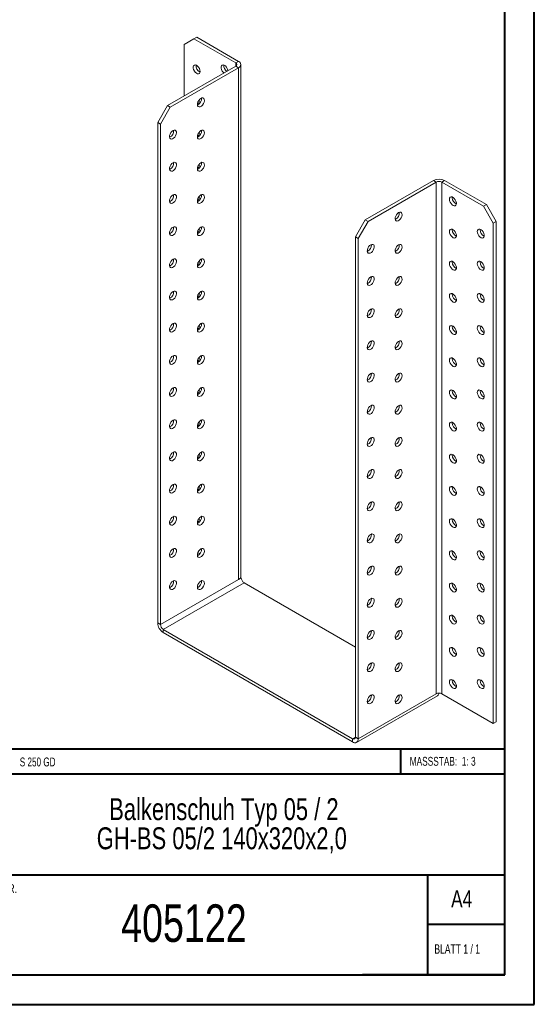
# Model space of a CAD drawing. Header units: millimetres. Extents: x 0 to 210, y 0 to 297.
# Tile 2 of 3: x 123 to 210, y 0 to 167. Entities that reach past the tile are written whole.
import ezdxf

# ---------------------------------------------------------------- set-up
doc = ezdxf.new("R2010")
doc.units = ezdxf.units.MM
doc.styles.add('SLDTEXTSTYLE0', font='TXT', dxfattribs={"width": 0.75})
doc.styles.add('SLDTEXTSTYLE1', font='TXT', dxfattribs={"width": 0.681818})
doc.styles.add('SLDTEXTSTYLE2', font='TXT', dxfattribs={"width": 0.7})
doc.styles.add('SLDTEXTSTYLE3', font='TXT', dxfattribs={"width": 0.6875})

# ---------------------------------------------------------------- blocks, each defined once
blk = doc.blocks.new('SW_NOTE_1')
at = {"color": 0, "linetype": 'Continuous', "lineweight": 0, "char_height": 3.7042, "attachment_point": 2, "style": 'SLDTEXTSTYLE0'}
for s, insert in [('Balkenschuh Typ 05 / 2', (26.74, 4.77)), ('GH-BS 05/2 140x320x2,0', (26.38, -0.16))]:
    blk.add_mtext(s, dxfattribs=dict(at, insert=insert))

msp = doc.modelspace()

# ---------------------------------------------------------------- linework, layer by layer
at = {"color": 7, "linetype": 'Continuous', "lineweight": 40}
for p, q in [((210.08, 0.21), (210.08, 297.21)), ((205.08, 5.21), (205.08, 292.21)), ((205.08, 43.37), (10.11, 43.37)), ((187.47, 39.12), (187.47, 43.37)), ((205.08, 39.12), (108.91, 39.12)), ((108.91, 22.12), (205.08, 22.12)), ((192.08, 5.21), (192.08, 22.21)), ((205.08, 13.71), (192.08, 13.71)), ((10.08, 5.21), (205.08, 5.21)), ((205.08, 5.21), (180.99, 5.21)), ((0.08, 0.21), (210.08, 0.21))]:
    msp.add_line(p, q, dxfattribs=at)
at = {"color": 7, "linetype": 'Continuous', "lineweight": 15}
for p, q in [((152.46, 163.53), (150.81, 162.58)), ((152.94, 163.8), (152.46, 163.53)), ((159.54, 159.45), (152.46, 163.53)), ((160.01, 159.72), (152.94, 163.8)), ((150.81, 162.58), (150.81, 153.87)), ((147.99, 152.24), (159.54, 158.9)), ((148.46, 151.96), (160.01, 158.63)), ((159.54, 159.45), (160.01, 159.72)), ((159.54, 159.45), (159.54, 158.9)), ((159.54, 158.9), (160.01, 158.63)), ((160.01, 72.08), (160.01, 158.63)), ((160.4, 72.62), (160.4, 159.18)), ((146.34, 149.38), (147.99, 152.24)), ((148.46, 151.96), (146.81, 149.11)), ((147.99, 152.24), (148.46, 151.96)), ((146.81, 149.11), (146.34, 149.38)), ((146.34, 64.73), (146.34, 149.38)), ((146.81, 64.46), (146.81, 149.11)), ((181.46, 132.91), (193, 139.58)), ((181.93, 132.64), (193.48, 139.31)), ((193.48, 139.31), (193, 139.58)), ((193.48, 139.31), (193.48, 52.76)), ((194.42, 139.31), (194.89, 139.58)), ((194.42, 52.76), (194.42, 139.31)), ((201.49, 135.23), (194.42, 139.31)), ((201.96, 135.5), (194.89, 139.58)), ((196.19, 136.66), (196.2, 136.78)), ((201.49, 135.23), (201.96, 135.5)), ((203.14, 132.37), (201.49, 135.23)), ((201.96, 135.5), (203.61, 132.64)), ((179.81, 130.06), (181.46, 132.91)), ((181.93, 132.64), (180.28, 129.78)), ((181.46, 132.91), (181.93, 132.64)), ((203.61, 132.64), (203.14, 132.37)), ((203.14, 47.72), (203.14, 132.37)), ((203.61, 47.99), (203.61, 132.64)), ((180.28, 129.78), (179.81, 130.06)), ((179.81, 45.41), (179.81, 130.06)), ((196.19, 131.21), (196.2, 131.33)), ((200.9, 131.21), (200.91, 131.33)), ((180.28, 45.14), (180.28, 129.78)), ((196.19, 125.77), (196.2, 125.89)), ((200.9, 125.77), (200.91, 125.89)), ((196.19, 120.33), (196.2, 120.44)), ((200.9, 120.33), (200.91, 120.44)), ((196.19, 114.88), (196.2, 115)), ((200.9, 114.88), (200.91, 115)), ((196.19, 109.44), (196.2, 109.56)), ((200.9, 109.44), (200.91, 109.56)), ((196.19, 103.99), (196.2, 104.11)), ((200.9, 104), (200.91, 104.11)), ((196.19, 98.55), (196.2, 98.67)), ((200.9, 98.55), (200.91, 98.67)), ((196.19, 93.11), (196.2, 93.23)), ((200.9, 93.11), (200.91, 93.23)), ((196.19, 87.66), (196.2, 87.78)), ((200.9, 87.66), (200.91, 87.78)), ((196.19, 82.22), (196.2, 82.34)), ((200.9, 82.22), (200.91, 82.34)), ((196.19, 76.78), (196.2, 76.9)), ((200.9, 76.78), (200.91, 76.9)), ((153.12, 76.6), (153.45, 76.41)), ((160.01, 72.08), (146.81, 64.46)), ((160.48, 72.35), (160.01, 72.08)), ((160.48, 72.35), (160.35, 72.42)), ((147.28, 63.64), (160.95, 71.53)), ((179.81, 60.65), (160.95, 71.53)), ((196.19, 71.33), (196.2, 71.45)), ((200.9, 71.33), (200.91, 71.45)), ((196.19, 65.89), (196.2, 66.01)), ((200.9, 65.89), (200.91, 66.01)), ((146.81, 64.46), (146.34, 64.73)), ((147.28, 63.64), (179.33, 45.14)), ((147.28, 63.64), (147.28, 63.1)), ((147.28, 63.1), (179.33, 44.59)), ((196.19, 60.45), (196.2, 60.56)), ((200.9, 60.45), (200.91, 60.57)), ((196.19, 55), (196.2, 55.12)), ((200.9, 55), (200.91, 55.12)), ((180, 44.53), (193.67, 52.42)), ((180.28, 45.14), (193.48, 52.76)), ((194.42, 52.76), (203.14, 47.72)), ((203.61, 47.99), (203.14, 47.72)), ((179.81, 45.41), (179.33, 45.14)), ((179.33, 45.14), (179.33, 44.59)), ((179.81, 45.41), (180.28, 45.14))]:
    msp.add_line(p, q, dxfattribs=at)
at = {"color": 7, "linetype": 'Continuous', "lineweight": 15, "flags": 128}
for points in [[(153.52, 158.02), (153.49, 158.26), (153.4, 158.51), (153.26, 158.74), (153.08, 158.93), (152.89, 159.06), (152.7, 159.12), (152.54, 159.09), (152.42, 158.98), (152.35, 158.81), (152.35, 158.58), (152.42, 158.33), (152.54, 158.09), (152.7, 157.87), (152.89, 157.71), (153.08, 157.62), (153.26, 157.6), (153.4, 157.67), (153.49, 157.82), (153.52, 158.02)], [(158.23, 158.15), (158.21, 158.26), (158.11, 158.51), (157.97, 158.74), (157.79, 158.94), (157.6, 159.07), (157.41, 159.12), (157.25, 159.09), (157.13, 158.98), (157.07, 158.81), (157.07, 158.58), (157.13, 158.33), (157.25, 158.09), (157.41, 157.87), (157.54, 157.75)], [(153.64, 153.46), (153.45, 153.31), (153.28, 153.11), (153.15, 152.87), (153.07, 152.62), (153.06, 152.39), (153.1, 152.2), (153.21, 152.07), (153.36, 152.02), (153.55, 152.05), (153.74, 152.17), (153.92, 152.34), (154.08, 152.57), (154.18, 152.82), (154.23, 153.06), (154.21, 153.28), (154.14, 153.44), (154, 153.53), (153.83, 153.53), (153.64, 153.46)], [(148.93, 148.02), (148.74, 147.87), (148.57, 147.67), (148.44, 147.42), (148.36, 147.17), (148.34, 146.94), (148.39, 146.75), (148.5, 146.63), (148.65, 146.58), (148.83, 146.61), (149.03, 146.72), (149.21, 146.9), (149.36, 147.13), (149.47, 147.38), (149.52, 147.62), (149.5, 147.83), (149.42, 147.99), (149.29, 148.08), (149.12, 148.09), (148.93, 148.02)], [(153.64, 148.02), (153.45, 147.87), (153.28, 147.66), (153.15, 147.42), (153.07, 147.17), (153.06, 146.94), (153.1, 146.75), (153.21, 146.63), (153.36, 146.58), (153.55, 146.61), (153.74, 146.72), (153.92, 146.9), (154.08, 147.13), (154.18, 147.38), (154.23, 147.62), (154.21, 147.83), (154.14, 147.99), (154, 148.08), (153.83, 148.09), (153.64, 148.02)], [(148.93, 142.57), (148.74, 142.43), (148.57, 142.22), (148.44, 141.98), (148.36, 141.73), (148.34, 141.5), (148.39, 141.31), (148.5, 141.18), (148.65, 141.13), (148.83, 141.17), (149.03, 141.28), (149.21, 141.46), (149.36, 141.68), (149.47, 141.93), (149.52, 142.18), (149.5, 142.39), (149.42, 142.55), (149.29, 142.64), (149.12, 142.65), (148.93, 142.57)], [(153.64, 142.57), (153.45, 142.43), (153.28, 142.22), (153.15, 141.98), (153.07, 141.73), (153.06, 141.5), (153.1, 141.31), (153.21, 141.18), (153.36, 141.13), (153.55, 141.17), (153.74, 141.28), (153.92, 141.46), (154.08, 141.68), (154.18, 141.93), (154.23, 142.18), (154.21, 142.39), (154.14, 142.55), (154, 142.64), (153.83, 142.65), (153.64, 142.57)], [(148.93, 137.13), (148.74, 136.98), (148.57, 136.78), (148.44, 136.54), (148.36, 136.29), (148.34, 136.05), (148.39, 135.87), (148.5, 135.74), (148.65, 135.69), (148.83, 135.72), (149.03, 135.83), (149.21, 136.01), (149.36, 136.24), (149.47, 136.49), (149.52, 136.73), (149.5, 136.95), (149.42, 137.11), (149.29, 137.2), (149.12, 137.2), (148.93, 137.13)], [(153.64, 137.13), (153.45, 136.98), (153.28, 136.78), (153.15, 136.54), (153.07, 136.29), (153.06, 136.05), (153.1, 135.86), (153.21, 135.74), (153.36, 135.69), (153.55, 135.72), (153.74, 135.83), (153.92, 136.01), (154.08, 136.24), (154.18, 136.49), (154.23, 136.73), (154.21, 136.95), (154.14, 137.11), (154, 137.2), (153.83, 137.2), (153.64, 137.13)], [(195.72, 136.38), (195.75, 136.59), (195.84, 136.73), (195.98, 136.8), (196.16, 136.79), (196.35, 136.69), (196.54, 136.53), (196.7, 136.31), (196.82, 136.07), (196.89, 135.82), (196.89, 135.6), (196.82, 135.42), (196.7, 135.31), (196.54, 135.28), (196.35, 135.34), (196.16, 135.47), (195.98, 135.66), (195.84, 135.89), (195.75, 136.14), (195.72, 136.38)], [(187.11, 134.14), (186.92, 133.99), (186.75, 133.79), (186.62, 133.55), (186.54, 133.3), (186.53, 133.06), (186.57, 132.87), (186.68, 132.75), (186.83, 132.7), (187.02, 132.73), (187.21, 132.84), (187.39, 133.02), (187.55, 133.25), (187.65, 133.5), (187.7, 133.74), (187.68, 133.96), (187.61, 134.12), (187.47, 134.2), (187.3, 134.21), (187.11, 134.14)], [(148.93, 131.69), (148.74, 131.54), (148.57, 131.33), (148.44, 131.09), (148.36, 130.84), (148.34, 130.61), (148.39, 130.42), (148.5, 130.3), (148.65, 130.25), (148.83, 130.28), (149.03, 130.39), (149.21, 130.57), (149.36, 130.8), (149.47, 131.04), (149.52, 131.29), (149.5, 131.5), (149.42, 131.66), (149.29, 131.75), (149.12, 131.76), (148.93, 131.69)], [(153.64, 131.69), (153.45, 131.54), (153.28, 131.33), (153.15, 131.09), (153.07, 130.84), (153.06, 130.61), (153.1, 130.42), (153.21, 130.29), (153.36, 130.25), (153.55, 130.28), (153.74, 130.39), (153.92, 130.57), (154.08, 130.8), (154.18, 131.04), (154.23, 131.29), (154.21, 131.5), (154.14, 131.66), (154, 131.75), (153.83, 131.76), (153.64, 131.69)], [(195.72, 130.94), (195.75, 131.14), (195.84, 131.29), (195.98, 131.36), (196.16, 131.34), (196.35, 131.25), (196.54, 131.09), (196.7, 130.87), (196.82, 130.63), (196.89, 130.38), (196.89, 130.15), (196.82, 129.98), (196.7, 129.87), (196.54, 129.84), (196.35, 129.89), (196.16, 130.02), (195.98, 130.22), (195.84, 130.45), (195.75, 130.7), (195.72, 130.94)], [(200.43, 130.94), (200.46, 131.14), (200.55, 131.29), (200.7, 131.36), (200.87, 131.34), (201.07, 131.25), (201.26, 131.09), (201.42, 130.87), (201.54, 130.63), (201.6, 130.38), (201.6, 130.15), (201.54, 129.98), (201.42, 129.87), (201.26, 129.84), (201.07, 129.89), (200.87, 130.02), (200.7, 130.22), (200.55, 130.45), (200.46, 130.7), (200.43, 130.94)], [(182.4, 128.7), (182.21, 128.55), (182.04, 128.34), (181.91, 128.1), (181.83, 127.85), (181.81, 127.62), (181.86, 127.43), (181.96, 127.3), (182.12, 127.26), (182.3, 127.29), (182.5, 127.4), (182.68, 127.58), (182.83, 127.81), (182.94, 128.05), (182.99, 128.3), (182.97, 128.51), (182.89, 128.67), (182.76, 128.76), (182.59, 128.77), (182.4, 128.7)], [(187.11, 128.7), (186.92, 128.55), (186.75, 128.34), (186.62, 128.1), (186.54, 127.85), (186.53, 127.62), (186.57, 127.43), (186.68, 127.3), (186.83, 127.25), (187.02, 127.29), (187.21, 127.4), (187.39, 127.58), (187.55, 127.8), (187.65, 128.05), (187.7, 128.3), (187.68, 128.51), (187.61, 128.67), (187.47, 128.76), (187.3, 128.77), (187.11, 128.7)], [(148.93, 126.24), (148.74, 126.1), (148.57, 125.89), (148.44, 125.65), (148.36, 125.4), (148.34, 125.17), (148.39, 124.98), (148.5, 124.85), (148.65, 124.8), (148.83, 124.84), (149.03, 124.95), (149.21, 125.13), (149.36, 125.35), (149.47, 125.6), (149.52, 125.85), (149.5, 126.06), (149.42, 126.22), (149.29, 126.31), (149.12, 126.32), (148.93, 126.24)], [(153.64, 126.24), (153.45, 126.1), (153.28, 125.89), (153.15, 125.65), (153.07, 125.4), (153.06, 125.17), (153.1, 124.98), (153.21, 124.85), (153.36, 124.8), (153.55, 124.84), (153.74, 124.95), (153.92, 125.13), (154.08, 125.35), (154.18, 125.6), (154.23, 125.85), (154.21, 126.06), (154.14, 126.22), (154, 126.31), (153.83, 126.32), (153.64, 126.24)], [(195.72, 125.5), (195.75, 125.7), (195.84, 125.84), (195.98, 125.91), (196.16, 125.9), (196.35, 125.81), (196.54, 125.64), (196.7, 125.43), (196.82, 125.18), (196.89, 124.93), (196.89, 124.71), (196.82, 124.53), (196.7, 124.43), (196.54, 124.4), (196.35, 124.45), (196.16, 124.58), (195.98, 124.77), (195.84, 125.01), (195.75, 125.26), (195.72, 125.5)], [(200.43, 125.5), (200.46, 125.7), (200.55, 125.84), (200.7, 125.91), (200.87, 125.9), (201.07, 125.81), (201.26, 125.64), (201.42, 125.43), (201.54, 125.18), (201.6, 124.93), (201.6, 124.71), (201.54, 124.53), (201.42, 124.43), (201.26, 124.4), (201.07, 124.45), (200.87, 124.58), (200.7, 124.77), (200.55, 125.01), (200.46, 125.26), (200.43, 125.5)], [(182.4, 123.25), (182.21, 123.11), (182.04, 122.9), (181.91, 122.66), (181.83, 122.41), (181.81, 122.18), (181.86, 121.99), (181.96, 121.86), (182.12, 121.81), (182.3, 121.84), (182.5, 121.96), (182.68, 122.14), (182.83, 122.36), (182.94, 122.61), (182.99, 122.85), (182.97, 123.07), (182.89, 123.23), (182.76, 123.32), (182.59, 123.33), (182.4, 123.25)], [(187.11, 123.25), (186.92, 123.1), (186.75, 122.9), (186.62, 122.66), (186.54, 122.41), (186.53, 122.18), (186.57, 121.99), (186.68, 121.86), (186.83, 121.81), (187.02, 121.84), (187.21, 121.96), (187.39, 122.14), (187.55, 122.36), (187.65, 122.61), (187.7, 122.85), (187.68, 123.07), (187.61, 123.23), (187.47, 123.32), (187.3, 123.33), (187.11, 123.25)], [(148.93, 120.8), (148.74, 120.65), (148.57, 120.45), (148.44, 120.21), (148.36, 119.96), (148.34, 119.72), (148.39, 119.53), (148.5, 119.41), (148.65, 119.36), (148.83, 119.39), (149.03, 119.5), (149.21, 119.68), (149.36, 119.91), (149.47, 120.16), (149.52, 120.4), (149.5, 120.62), (149.42, 120.78), (149.29, 120.87), (149.12, 120.87), (148.93, 120.8)], [(153.64, 120.8), (153.45, 120.65), (153.28, 120.45), (153.15, 120.21), (153.07, 119.96), (153.06, 119.72), (153.1, 119.53), (153.21, 119.41), (153.36, 119.36), (153.55, 119.39), (153.74, 119.5), (153.92, 119.68), (154.08, 119.91), (154.18, 120.16), (154.23, 120.4), (154.21, 120.62), (154.14, 120.78), (154, 120.86), (153.83, 120.87), (153.64, 120.8)], [(195.72, 120.05), (195.75, 120.26), (195.84, 120.4), (195.98, 120.47), (196.16, 120.46), (196.35, 120.36), (196.54, 120.2), (196.7, 119.98), (196.82, 119.74), (196.89, 119.49), (196.89, 119.27), (196.82, 119.09), (196.7, 118.98), (196.54, 118.95), (196.35, 119.01), (196.16, 119.14), (195.98, 119.33), (195.84, 119.56), (195.75, 119.81), (195.72, 120.05)], [(200.43, 120.05), (200.46, 120.26), (200.55, 120.4), (200.7, 120.47), (200.87, 120.46), (201.07, 120.36), (201.26, 120.2), (201.42, 119.98), (201.54, 119.74), (201.6, 119.49), (201.6, 119.27), (201.54, 119.09), (201.42, 118.98), (201.26, 118.95), (201.07, 119.01), (200.87, 119.14), (200.7, 119.33), (200.55, 119.56), (200.46, 119.81), (200.43, 120.05)], [(182.4, 117.81), (182.21, 117.66), (182.04, 117.46), (181.91, 117.22), (181.83, 116.97), (181.81, 116.73), (181.86, 116.54), (181.96, 116.42), (182.12, 116.37), (182.3, 116.4), (182.5, 116.51), (182.68, 116.69), (182.83, 116.92), (182.94, 117.17), (182.99, 117.41), (182.97, 117.63), (182.89, 117.79), (182.76, 117.87), (182.59, 117.88), (182.4, 117.81)], [(187.11, 117.81), (186.92, 117.66), (186.75, 117.46), (186.62, 117.22), (186.54, 116.97), (186.53, 116.73), (186.57, 116.54), (186.68, 116.42), (186.83, 116.37), (187.02, 116.4), (187.21, 116.51), (187.39, 116.69), (187.55, 116.92), (187.65, 117.17), (187.7, 117.41), (187.68, 117.62), (187.61, 117.78), (187.47, 117.87), (187.3, 117.88), (187.11, 117.81)], [(148.93, 115.36), (148.74, 115.21), (148.57, 115), (148.44, 114.76), (148.36, 114.51), (148.34, 114.28), (148.39, 114.09), (148.5, 113.96), (148.65, 113.92), (148.83, 113.95), (149.03, 114.06), (149.21, 114.24), (149.36, 114.47), (149.47, 114.71), (149.52, 114.96), (149.5, 115.17), (149.42, 115.33), (149.29, 115.42), (149.12, 115.43), (148.93, 115.36)], [(153.64, 115.36), (153.45, 115.21), (153.28, 115), (153.15, 114.76), (153.07, 114.51), (153.06, 114.28), (153.1, 114.09), (153.21, 113.96), (153.36, 113.91), (153.55, 113.95), (153.74, 114.06), (153.92, 114.24), (154.08, 114.46), (154.18, 114.71), (154.23, 114.96), (154.21, 115.17), (154.14, 115.33), (154, 115.42), (153.83, 115.43), (153.64, 115.36)], [(195.72, 114.61), (195.75, 114.81), (195.84, 114.96), (195.98, 115.03), (196.16, 115.01), (196.35, 114.92), (196.54, 114.76), (196.7, 114.54), (196.82, 114.29), (196.89, 114.05), (196.89, 113.82), (196.82, 113.65), (196.7, 113.54), (196.54, 113.51), (196.35, 113.56), (196.16, 113.69), (195.98, 113.89), (195.84, 114.12), (195.75, 114.37), (195.72, 114.61)], [(200.43, 114.61), (200.46, 114.81), (200.55, 114.96), (200.7, 115.03), (200.87, 115.01), (201.07, 114.92), (201.26, 114.76), (201.42, 114.54), (201.54, 114.29), (201.6, 114.05), (201.6, 113.82), (201.54, 113.65), (201.42, 113.54), (201.26, 113.51), (201.07, 113.56), (200.87, 113.69), (200.7, 113.89), (200.55, 114.12), (200.46, 114.37), (200.43, 114.61)], [(182.4, 112.37), (182.21, 112.22), (182.04, 112.01), (181.91, 111.77), (181.83, 111.52), (181.81, 111.29), (181.86, 111.1), (181.96, 110.97), (182.12, 110.92), (182.3, 110.96), (182.5, 111.07), (182.68, 111.25), (182.83, 111.47), (182.94, 111.72), (182.99, 111.97), (182.97, 112.18), (182.89, 112.34), (182.76, 112.43), (182.59, 112.44), (182.4, 112.37)], [(187.11, 112.36), (186.92, 112.22), (186.75, 112.01), (186.62, 111.77), (186.54, 111.52), (186.53, 111.29), (186.57, 111.1), (186.68, 110.97), (186.83, 110.92), (187.02, 110.96), (187.21, 111.07), (187.39, 111.25), (187.55, 111.47), (187.65, 111.72), (187.7, 111.97), (187.68, 112.18), (187.61, 112.34), (187.47, 112.43), (187.3, 112.44), (187.11, 112.36)], [(148.93, 109.91), (148.74, 109.77), (148.57, 109.56), (148.44, 109.32), (148.36, 109.07), (148.34, 108.84), (148.39, 108.65), (148.5, 108.52), (148.65, 108.47), (148.83, 108.5), (149.03, 108.62), (149.21, 108.8), (149.36, 109.02), (149.47, 109.27), (149.52, 109.51), (149.5, 109.73), (149.42, 109.89), (149.29, 109.98), (149.12, 109.99), (148.93, 109.91)], [(153.64, 109.91), (153.45, 109.76), (153.28, 109.56), (153.15, 109.32), (153.07, 109.07), (153.06, 108.84), (153.1, 108.65), (153.21, 108.52), (153.36, 108.47), (153.55, 108.5), (153.74, 108.62), (153.92, 108.8), (154.08, 109.02), (154.18, 109.27), (154.23, 109.51), (154.21, 109.73), (154.14, 109.89), (154, 109.98), (153.83, 109.99), (153.64, 109.91)], [(195.72, 109.17), (195.75, 109.37), (195.84, 109.51), (195.98, 109.58), (196.16, 109.57), (196.35, 109.48), (196.54, 109.31), (196.7, 109.1), (196.82, 108.85), (196.89, 108.6), (196.89, 108.38), (196.82, 108.2), (196.7, 108.1), (196.54, 108.07), (196.35, 108.12), (196.16, 108.25), (195.98, 108.44), (195.84, 108.68), (195.75, 108.93), (195.72, 109.17)], [(200.43, 109.17), (200.46, 109.37), (200.55, 109.51), (200.7, 109.58), (200.87, 109.57), (201.07, 109.48), (201.26, 109.31), (201.42, 109.1), (201.54, 108.85), (201.6, 108.6), (201.6, 108.38), (201.54, 108.2), (201.42, 108.1), (201.26, 108.07), (201.07, 108.12), (200.87, 108.25), (200.7, 108.44), (200.55, 108.68), (200.46, 108.93), (200.43, 109.17)], [(182.4, 106.92), (182.21, 106.77), (182.04, 106.57), (181.91, 106.33), (181.83, 106.08), (181.81, 105.85), (181.86, 105.66), (181.96, 105.53), (182.12, 105.48), (182.3, 105.51), (182.5, 105.63), (182.68, 105.8), (182.83, 106.03), (182.94, 106.28), (182.99, 106.52), (182.97, 106.74), (182.89, 106.9), (182.76, 106.99), (182.59, 107), (182.4, 106.92)], [(187.11, 106.92), (186.92, 106.77), (186.75, 106.57), (186.62, 106.33), (186.54, 106.08), (186.53, 105.85), (186.57, 105.66), (186.68, 105.53), (186.83, 105.48), (187.02, 105.51), (187.21, 105.63), (187.39, 105.8), (187.55, 106.03), (187.65, 106.28), (187.7, 106.52), (187.68, 106.74), (187.61, 106.9), (187.47, 106.99), (187.3, 106.99), (187.11, 106.92)], [(148.93, 104.47), (148.74, 104.32), (148.57, 104.12), (148.44, 103.88), (148.36, 103.63), (148.34, 103.39), (148.39, 103.2), (148.5, 103.08), (148.65, 103.03), (148.83, 103.06), (149.03, 103.17), (149.21, 103.35), (149.36, 103.58), (149.47, 103.83), (149.52, 104.07), (149.5, 104.29), (149.42, 104.45), (149.29, 104.53), (149.12, 104.54), (148.93, 104.47)], [(153.64, 104.47), (153.45, 104.32), (153.28, 104.12), (153.15, 103.88), (153.07, 103.63), (153.06, 103.39), (153.1, 103.2), (153.21, 103.08), (153.36, 103.03), (153.55, 103.06), (153.74, 103.17), (153.92, 103.35), (154.08, 103.58), (154.18, 103.83), (154.23, 104.07), (154.21, 104.28), (154.14, 104.44), (154, 104.53), (153.83, 104.54), (153.64, 104.47)], [(195.72, 103.72), (195.75, 103.93), (195.84, 104.07), (195.98, 104.14), (196.16, 104.13), (196.35, 104.03), (196.54, 103.87), (196.7, 103.65), (196.82, 103.41), (196.89, 103.16), (196.89, 102.93), (196.82, 102.76), (196.7, 102.65), (196.54, 102.62), (196.35, 102.68), (196.16, 102.81), (195.98, 103), (195.84, 103.23), (195.75, 103.48), (195.72, 103.72)], [(200.43, 103.72), (200.46, 103.93), (200.55, 104.07), (200.7, 104.14), (200.87, 104.13), (201.07, 104.03), (201.26, 103.87), (201.42, 103.65), (201.54, 103.41), (201.6, 103.16), (201.6, 102.94), (201.54, 102.76), (201.42, 102.65), (201.26, 102.62), (201.07, 102.68), (200.87, 102.81), (200.7, 103), (200.55, 103.23), (200.46, 103.48), (200.43, 103.72)], [(182.4, 101.48), (182.21, 101.33), (182.04, 101.13), (181.91, 100.88), (181.83, 100.63), (181.81, 100.4), (181.86, 100.21), (181.96, 100.09), (182.12, 100.04), (182.3, 100.07), (182.5, 100.18), (182.68, 100.36), (182.83, 100.59), (182.94, 100.84), (182.99, 101.08), (182.97, 101.29), (182.89, 101.45), (182.76, 101.54), (182.59, 101.55), (182.4, 101.48)], [(187.11, 101.48), (186.92, 101.33), (186.75, 101.13), (186.62, 100.88), (186.54, 100.63), (186.53, 100.4), (186.57, 100.21), (186.68, 100.09), (186.83, 100.04), (187.02, 100.07), (187.21, 100.18), (187.39, 100.36), (187.55, 100.59), (187.65, 100.84), (187.7, 101.08), (187.68, 101.29), (187.61, 101.45), (187.47, 101.54), (187.3, 101.55), (187.11, 101.48)], [(148.93, 99.03), (148.74, 98.88), (148.57, 98.67), (148.44, 98.43), (148.36, 98.18), (148.34, 97.95), (148.39, 97.76), (148.5, 97.63), (148.65, 97.58), (148.83, 97.62), (149.03, 97.73), (149.21, 97.91), (149.36, 98.13), (149.47, 98.38), (149.52, 98.63), (149.5, 98.84), (149.42, 99), (149.29, 99.09), (149.12, 99.1), (148.93, 99.03)], [(153.64, 99.02), (153.45, 98.88), (153.28, 98.67), (153.15, 98.43), (153.07, 98.18), (153.06, 97.95), (153.1, 97.76), (153.21, 97.63), (153.36, 97.58), (153.55, 97.62), (153.74, 97.73), (153.92, 97.91), (154.08, 98.13), (154.18, 98.38), (154.23, 98.63), (154.21, 98.84), (154.14, 99), (154, 99.09), (153.83, 99.1), (153.64, 99.02)], [(195.72, 98.28), (195.75, 98.48), (195.84, 98.63), (195.98, 98.69), (196.16, 98.68), (196.35, 98.59), (196.54, 98.43), (196.7, 98.21), (196.82, 97.96), (196.89, 97.72), (196.89, 97.49), (196.82, 97.32), (196.7, 97.21), (196.54, 97.18), (196.35, 97.23), (196.16, 97.36), (195.98, 97.56), (195.84, 97.79), (195.75, 98.04), (195.72, 98.28)], [(200.43, 98.28), (200.46, 98.48), (200.55, 98.63), (200.7, 98.69), (200.87, 98.68), (201.07, 98.59), (201.26, 98.43), (201.42, 98.21), (201.54, 97.96), (201.6, 97.72), (201.6, 97.49), (201.54, 97.32), (201.42, 97.21), (201.26, 97.18), (201.07, 97.23), (200.87, 97.36), (200.7, 97.56), (200.55, 97.79), (200.46, 98.04), (200.43, 98.28)], [(182.4, 96.03), (182.21, 95.89), (182.04, 95.68), (181.91, 95.44), (181.83, 95.19), (181.81, 94.96), (181.86, 94.77), (181.96, 94.64), (182.12, 94.59), (182.3, 94.63), (182.5, 94.74), (182.68, 94.92), (182.83, 95.14), (182.94, 95.39), (182.99, 95.64), (182.97, 95.85), (182.89, 96.01), (182.76, 96.1), (182.59, 96.11), (182.4, 96.03)], [(187.11, 96.03), (186.92, 95.89), (186.75, 95.68), (186.62, 95.44), (186.54, 95.19), (186.53, 94.96), (186.57, 94.77), (186.68, 94.64), (186.83, 94.59), (187.02, 94.63), (187.21, 94.74), (187.39, 94.92), (187.55, 95.14), (187.65, 95.39), (187.7, 95.64), (187.68, 95.85), (187.61, 96.01), (187.47, 96.1), (187.3, 96.11), (187.11, 96.03)], [(148.93, 93.58), (148.74, 93.43), (148.57, 93.23), (148.44, 92.99), (148.36, 92.74), (148.34, 92.51), (148.39, 92.32), (148.5, 92.19), (148.65, 92.14), (148.83, 92.17), (149.03, 92.29), (149.21, 92.46), (149.36, 92.69), (149.47, 92.94), (149.52, 93.18), (149.5, 93.4), (149.42, 93.56), (149.29, 93.65), (149.12, 93.66), (148.93, 93.58)], [(153.64, 93.58), (153.45, 93.43), (153.28, 93.23), (153.15, 92.99), (153.07, 92.74), (153.06, 92.51), (153.1, 92.32), (153.21, 92.19), (153.36, 92.14), (153.55, 92.17), (153.74, 92.29), (153.92, 92.46), (154.08, 92.69), (154.18, 92.94), (154.23, 93.18), (154.21, 93.4), (154.14, 93.56), (154, 93.65), (153.83, 93.65), (153.64, 93.58)], [(195.72, 92.84), (195.75, 93.04), (195.84, 93.18), (195.98, 93.25), (196.16, 93.24), (196.35, 93.15), (196.54, 92.98), (196.7, 92.77), (196.82, 92.52), (196.89, 92.27), (196.89, 92.05), (196.82, 91.87), (196.7, 91.76), (196.54, 91.74), (196.35, 91.79), (196.16, 91.92), (195.98, 92.11), (195.84, 92.35), (195.75, 92.6), (195.72, 92.84)], [(200.43, 92.84), (200.46, 93.04), (200.55, 93.18), (200.7, 93.25), (200.87, 93.24), (201.07, 93.15), (201.26, 92.98), (201.42, 92.77), (201.54, 92.52), (201.6, 92.27), (201.6, 92.05), (201.54, 91.87), (201.42, 91.76), (201.26, 91.74), (201.07, 91.79), (200.87, 91.92), (200.7, 92.11), (200.55, 92.35), (200.46, 92.6), (200.43, 92.84)], [(182.4, 90.59), (182.21, 90.44), (182.04, 90.24), (181.91, 90), (181.83, 89.75), (181.81, 89.52), (181.86, 89.33), (181.96, 89.2), (182.12, 89.15), (182.3, 89.18), (182.5, 89.3), (182.68, 89.47), (182.83, 89.7), (182.94, 89.95), (182.99, 90.19), (182.97, 90.41), (182.89, 90.57), (182.76, 90.66), (182.59, 90.66), (182.4, 90.59)], [(187.11, 90.59), (186.92, 90.44), (186.75, 90.24), (186.62, 90), (186.54, 89.75), (186.53, 89.51), (186.57, 89.33), (186.68, 89.2), (186.83, 89.15), (187.02, 89.18), (187.21, 89.29), (187.39, 89.47), (187.55, 89.7), (187.65, 89.95), (187.7, 90.19), (187.68, 90.41), (187.61, 90.57), (187.47, 90.66), (187.3, 90.66), (187.11, 90.59)], [(148.93, 88.14), (148.74, 87.99), (148.57, 87.79), (148.44, 87.55), (148.36, 87.29), (148.34, 87.06), (148.39, 86.87), (148.5, 86.75), (148.65, 86.7), (148.83, 86.73), (149.03, 86.84), (149.21, 87.02), (149.36, 87.25), (149.47, 87.5), (149.52, 87.74), (149.5, 87.95), (149.42, 88.11), (149.29, 88.2), (149.12, 88.21), (148.93, 88.14)], [(153.64, 88.14), (153.45, 87.99), (153.28, 87.79), (153.15, 87.54), (153.07, 87.29), (153.06, 87.06), (153.1, 86.87), (153.21, 86.75), (153.36, 86.7), (153.55, 86.73), (153.74, 86.84), (153.92, 87.02), (154.08, 87.25), (154.18, 87.5), (154.23, 87.74), (154.21, 87.95), (154.14, 88.11), (154, 88.2), (153.83, 88.21), (153.64, 88.14)], [(195.72, 87.39), (195.75, 87.59), (195.84, 87.74), (195.98, 87.81), (196.16, 87.79), (196.35, 87.7), (196.54, 87.54), (196.7, 87.32), (196.82, 87.08), (196.89, 86.83), (196.89, 86.6), (196.82, 86.43), (196.7, 86.32), (196.54, 86.29), (196.35, 86.35), (196.16, 86.48), (195.98, 86.67), (195.84, 86.9), (195.75, 87.15), (195.72, 87.39)], [(200.43, 87.39), (200.46, 87.59), (200.55, 87.74), (200.7, 87.81), (200.87, 87.8), (201.07, 87.7), (201.26, 87.54), (201.42, 87.32), (201.54, 87.08), (201.6, 86.83), (201.6, 86.6), (201.54, 86.43), (201.42, 86.32), (201.26, 86.29), (201.07, 86.35), (200.87, 86.48), (200.7, 86.67), (200.55, 86.9), (200.46, 87.15), (200.43, 87.39)], [(182.4, 85.15), (182.21, 85), (182.04, 84.79), (181.91, 84.55), (181.83, 84.3), (181.81, 84.07), (181.86, 83.88), (181.96, 83.76), (182.12, 83.71), (182.3, 83.74), (182.5, 83.85), (182.68, 84.03), (182.83, 84.26), (182.94, 84.5), (182.99, 84.75), (182.97, 84.96), (182.89, 85.12), (182.76, 85.21), (182.59, 85.22), (182.4, 85.15)], [(187.11, 85.15), (186.92, 85), (186.75, 84.79), (186.62, 84.55), (186.54, 84.3), (186.53, 84.07), (186.57, 83.88), (186.68, 83.76), (186.83, 83.71), (187.02, 83.74), (187.21, 83.85), (187.39, 84.03), (187.55, 84.26), (187.65, 84.5), (187.7, 84.75), (187.68, 84.96), (187.61, 85.12), (187.47, 85.21), (187.3, 85.22), (187.11, 85.15)], [(148.93, 82.69), (148.74, 82.55), (148.57, 82.34), (148.44, 82.1), (148.36, 81.85), (148.34, 81.62), (148.39, 81.43), (148.5, 81.3), (148.65, 81.25), (148.83, 81.29), (149.03, 81.4), (149.21, 81.58), (149.36, 81.8), (149.47, 82.05), (149.52, 82.3), (149.5, 82.51), (149.42, 82.67), (149.29, 82.76), (149.12, 82.77), (148.93, 82.69)], [(153.64, 82.69), (153.45, 82.55), (153.28, 82.34), (153.15, 82.1), (153.07, 81.85), (153.06, 81.62), (153.1, 81.43), (153.21, 81.3), (153.36, 81.25), (153.55, 81.29), (153.74, 81.4), (153.92, 81.58), (154.08, 81.8), (154.18, 82.05), (154.23, 82.3), (154.21, 82.51), (154.14, 82.67), (154, 82.76), (153.83, 82.77), (153.64, 82.69)], [(195.72, 81.95), (195.75, 82.15), (195.84, 82.29), (195.98, 82.36), (196.16, 82.35), (196.35, 82.26), (196.54, 82.09), (196.7, 81.88), (196.82, 81.63), (196.89, 81.38), (196.89, 81.16), (196.82, 80.98), (196.7, 80.88), (196.54, 80.85), (196.35, 80.9), (196.16, 81.03), (195.98, 81.22), (195.84, 81.46), (195.75, 81.71), (195.72, 81.95)], [(200.43, 81.95), (200.46, 82.15), (200.55, 82.29), (200.7, 82.36), (200.87, 82.35), (201.07, 82.26), (201.26, 82.09), (201.42, 81.88), (201.54, 81.63), (201.6, 81.38), (201.6, 81.16), (201.54, 80.99), (201.42, 80.88), (201.26, 80.85), (201.07, 80.9), (200.87, 81.03), (200.7, 81.22), (200.55, 81.46), (200.46, 81.71), (200.43, 81.95)], [(182.4, 79.7), (182.21, 79.56), (182.04, 79.35), (181.91, 79.11), (181.83, 78.86), (181.81, 78.63), (181.86, 78.44), (181.96, 78.31), (182.12, 78.26), (182.3, 78.3), (182.5, 78.41), (182.68, 78.59), (182.83, 78.81), (182.94, 79.06), (182.99, 79.31), (182.97, 79.52), (182.89, 79.68), (182.76, 79.77), (182.59, 79.78), (182.4, 79.7)], [(187.11, 79.7), (186.92, 79.56), (186.75, 79.35), (186.62, 79.11), (186.54, 78.86), (186.53, 78.63), (186.57, 78.44), (186.68, 78.31), (186.83, 78.26), (187.02, 78.3), (187.21, 78.41), (187.39, 78.59), (187.55, 78.81), (187.65, 79.06), (187.7, 79.31), (187.68, 79.52), (187.61, 79.68), (187.47, 79.77), (187.3, 79.78), (187.11, 79.7)], [(148.93, 77.25), (148.74, 77.1), (148.57, 76.9), (148.44, 76.66), (148.36, 76.41), (148.34, 76.18), (148.39, 75.99), (148.5, 75.86), (148.65, 75.81), (148.83, 75.84), (149.03, 75.96), (149.21, 76.13), (149.36, 76.36), (149.47, 76.61), (149.52, 76.85), (149.5, 77.07), (149.42, 77.23), (149.29, 77.32), (149.12, 77.32), (148.93, 77.25)], [(153.64, 77.25), (153.45, 77.1), (153.28, 76.9), (153.15, 76.66), (153.07, 76.41), (153.06, 76.17), (153.1, 75.99), (153.21, 75.86), (153.36, 75.81), (153.55, 75.84), (153.74, 75.95), (153.92, 76.13), (154.08, 76.36), (154.18, 76.61), (154.23, 76.85), (154.21, 77.07), (154.14, 77.23), (154, 77.32), (153.83, 77.32), (153.64, 77.25)], [(195.72, 76.5), (195.75, 76.71), (195.84, 76.85), (195.98, 76.92), (196.16, 76.91), (196.35, 76.81), (196.54, 76.65), (196.7, 76.43), (196.82, 76.19), (196.89, 75.94), (196.89, 75.72), (196.82, 75.54), (196.7, 75.43), (196.54, 75.4), (196.35, 75.46), (196.16, 75.59), (195.98, 75.78), (195.84, 76.01), (195.75, 76.27), (195.72, 76.5)], [(200.43, 76.51), (200.46, 76.71), (200.55, 76.85), (200.7, 76.92), (200.87, 76.91), (201.07, 76.81), (201.26, 76.65), (201.42, 76.44), (201.54, 76.19), (201.6, 75.94), (201.6, 75.72), (201.54, 75.54), (201.42, 75.43), (201.26, 75.41), (201.07, 75.46), (200.87, 75.59), (200.7, 75.78), (200.55, 76.02), (200.46, 76.27), (200.43, 76.51)], [(182.4, 74.26), (182.21, 74.11), (182.04, 73.91), (181.91, 73.67), (181.83, 73.42), (181.81, 73.18), (181.86, 72.99), (181.96, 72.87), (182.12, 72.82), (182.3, 72.85), (182.5, 72.96), (182.68, 73.14), (182.83, 73.37), (182.94, 73.62), (182.99, 73.86), (182.97, 74.08), (182.89, 74.24), (182.76, 74.33), (182.59, 74.33), (182.4, 74.26)], [(187.11, 74.26), (186.92, 74.11), (186.75, 73.91), (186.62, 73.67), (186.54, 73.42), (186.53, 73.18), (186.57, 72.99), (186.68, 72.87), (186.83, 72.82), (187.02, 72.85), (187.21, 72.96), (187.39, 73.14), (187.55, 73.37), (187.65, 73.62), (187.7, 73.86), (187.68, 74.08), (187.61, 74.24), (187.47, 74.33), (187.3, 74.33), (187.11, 74.26)], [(148.93, 71.81), (148.74, 71.66), (148.57, 71.45), (148.44, 71.21), (148.36, 70.96), (148.34, 70.73), (148.39, 70.54), (148.5, 70.42), (148.65, 70.37), (148.83, 70.4), (149.03, 70.51), (149.21, 70.69), (149.36, 70.92), (149.47, 71.16), (149.52, 71.41), (149.5, 71.62), (149.42, 71.78), (149.29, 71.87), (149.12, 71.88), (148.93, 71.81)], [(153.64, 71.81), (153.45, 71.66), (153.28, 71.45), (153.15, 71.21), (153.07, 70.96), (153.06, 70.73), (153.1, 70.54), (153.21, 70.42), (153.36, 70.37), (153.55, 70.4), (153.74, 70.51), (153.92, 70.69), (154.08, 70.92), (154.18, 71.16), (154.23, 71.41), (154.21, 71.62), (154.14, 71.78), (154, 71.87), (153.83, 71.88), (153.64, 71.81)], [(160.4, 72.62), (160.39, 72.52), (160.35, 72.42)], [(195.72, 71.06), (195.75, 71.26), (195.84, 71.41), (195.98, 71.48), (196.16, 71.46), (196.35, 71.37), (196.54, 71.21), (196.7, 70.99), (196.82, 70.75), (196.89, 70.5), (196.89, 70.27), (196.82, 70.1), (196.7, 69.99), (196.54, 69.96), (196.35, 70.01), (196.16, 70.14), (195.98, 70.34), (195.84, 70.57), (195.75, 70.82), (195.72, 71.06)], [(200.43, 71.06), (200.46, 71.26), (200.55, 71.41), (200.7, 71.48), (200.87, 71.46), (201.07, 71.37), (201.26, 71.21), (201.42, 70.99), (201.54, 70.75), (201.6, 70.5), (201.6, 70.27), (201.54, 70.1), (201.42, 69.99), (201.26, 69.96), (201.07, 70.02), (200.87, 70.15), (200.7, 70.34), (200.55, 70.57), (200.46, 70.82), (200.43, 71.06)], [(182.4, 68.82), (182.21, 68.67), (182.04, 68.46), (181.91, 68.22), (181.83, 67.97), (181.81, 67.74), (181.86, 67.55), (181.96, 67.42), (182.12, 67.38), (182.3, 67.41), (182.5, 67.52), (182.68, 67.7), (182.83, 67.93), (182.94, 68.17), (182.99, 68.42), (182.97, 68.63), (182.89, 68.79), (182.76, 68.88), (182.59, 68.89), (182.4, 68.82)], [(187.11, 68.82), (186.92, 68.67), (186.75, 68.46), (186.62, 68.22), (186.54, 67.97), (186.53, 67.74), (186.57, 67.55), (186.68, 67.42), (186.83, 67.38), (187.02, 67.41), (187.21, 67.52), (187.39, 67.7), (187.55, 67.92), (187.65, 68.17), (187.7, 68.42), (187.68, 68.63), (187.61, 68.79), (187.47, 68.88), (187.3, 68.89), (187.11, 68.82)], [(195.72, 65.62), (195.75, 65.82), (195.84, 65.96), (195.98, 66.03), (196.16, 66.02), (196.35, 65.93), (196.54, 65.76), (196.7, 65.55), (196.82, 65.3), (196.89, 65.05), (196.89, 64.83), (196.82, 64.65), (196.7, 64.55), (196.54, 64.52), (196.35, 64.57), (196.16, 64.7), (195.98, 64.89), (195.84, 65.13), (195.75, 65.38), (195.72, 65.62)], [(200.43, 65.62), (200.46, 65.82), (200.55, 65.96), (200.7, 66.03), (200.87, 66.02), (201.07, 65.93), (201.26, 65.76), (201.42, 65.55), (201.54, 65.3), (201.6, 65.05), (201.6, 64.83), (201.54, 64.65), (201.42, 64.55), (201.26, 64.52), (201.07, 64.57), (200.87, 64.7), (200.7, 64.89), (200.55, 65.13), (200.46, 65.38), (200.43, 65.62)], [(182.4, 63.37), (182.21, 63.23), (182.04, 63.02), (181.91, 62.78), (181.83, 62.53), (181.81, 62.3), (181.86, 62.11), (181.96, 61.98), (182.12, 61.93), (182.3, 61.97), (182.5, 62.08), (182.68, 62.26), (182.83, 62.48), (182.94, 62.73), (182.99, 62.98), (182.97, 63.19), (182.89, 63.35), (182.76, 63.44), (182.59, 63.45), (182.4, 63.37)], [(187.11, 63.37), (186.92, 63.23), (186.75, 63.02), (186.62, 62.78), (186.54, 62.53), (186.53, 62.3), (186.57, 62.11), (186.68, 61.98), (186.83, 61.93), (187.02, 61.96), (187.21, 62.08), (187.39, 62.26), (187.55, 62.48), (187.65, 62.73), (187.7, 62.97), (187.68, 63.19), (187.61, 63.35), (187.47, 63.44), (187.3, 63.45), (187.11, 63.37)], [(195.72, 60.17), (195.75, 60.38), (195.84, 60.52), (195.98, 60.59), (196.16, 60.58), (196.35, 60.48), (196.54, 60.32), (196.7, 60.1), (196.82, 59.86), (196.89, 59.61), (196.89, 59.39), (196.82, 59.21), (196.7, 59.1), (196.54, 59.07), (196.35, 59.13), (196.16, 59.26), (195.98, 59.45), (195.84, 59.68), (195.75, 59.93), (195.72, 60.17)], [(200.43, 60.17), (200.46, 60.38), (200.55, 60.52), (200.7, 60.59), (200.87, 60.58), (201.07, 60.48), (201.26, 60.32), (201.42, 60.1), (201.54, 59.86), (201.6, 59.61), (201.6, 59.39), (201.54, 59.21), (201.42, 59.1), (201.26, 59.07), (201.07, 59.13), (200.87, 59.26), (200.7, 59.45), (200.55, 59.68), (200.46, 59.93), (200.43, 60.17)], [(182.4, 57.93), (182.21, 57.78), (182.04, 57.58), (181.91, 57.34), (181.83, 57.09), (181.81, 56.85), (181.86, 56.66), (181.96, 56.54), (182.12, 56.49), (182.3, 56.52), (182.5, 56.63), (182.68, 56.81), (182.83, 57.04), (182.94, 57.29), (182.99, 57.53), (182.97, 57.75), (182.89, 57.91), (182.76, 57.99), (182.59, 58), (182.4, 57.93)], [(187.11, 57.93), (186.92, 57.78), (186.75, 57.58), (186.62, 57.34), (186.54, 57.09), (186.53, 56.85), (186.57, 56.66), (186.68, 56.54), (186.83, 56.49), (187.02, 56.52), (187.21, 56.63), (187.39, 56.81), (187.55, 57.04), (187.65, 57.29), (187.7, 57.53), (187.68, 57.75), (187.61, 57.91), (187.47, 57.99), (187.3, 58), (187.11, 57.93)], [(195.72, 54.73), (195.75, 54.93), (195.84, 55.08), (195.98, 55.15), (196.16, 55.13), (196.35, 55.04), (196.54, 54.88), (196.7, 54.66), (196.82, 54.41), (196.89, 54.17), (196.89, 53.94), (196.82, 53.77), (196.7, 53.66), (196.54, 53.63), (196.35, 53.68), (196.16, 53.81), (195.98, 54.01), (195.84, 54.24), (195.75, 54.49), (195.72, 54.73)], [(200.43, 54.73), (200.46, 54.93), (200.55, 55.08), (200.7, 55.15), (200.87, 55.13), (201.07, 55.04), (201.26, 54.88), (201.42, 54.66), (201.54, 54.42), (201.6, 54.17), (201.6, 53.94), (201.54, 53.77), (201.42, 53.66), (201.26, 53.63), (201.07, 53.68), (200.87, 53.81), (200.7, 54.01), (200.55, 54.24), (200.46, 54.49), (200.43, 54.73)], [(182.4, 52.49), (182.21, 52.34), (182.04, 52.13), (181.91, 51.89), (181.83, 51.64), (181.81, 51.41), (181.86, 51.22), (181.96, 51.09), (182.12, 51.04), (182.3, 51.08), (182.5, 51.19), (182.68, 51.37), (182.83, 51.59), (182.94, 51.84), (182.99, 52.09), (182.97, 52.3), (182.89, 52.46), (182.76, 52.55), (182.59, 52.56), (182.4, 52.49)], [(187.11, 52.49), (186.92, 52.34), (186.75, 52.13), (186.62, 51.89), (186.54, 51.64), (186.53, 51.41), (186.57, 51.22), (186.68, 51.09), (186.83, 51.04), (187.02, 51.08), (187.21, 51.19), (187.39, 51.37), (187.55, 51.59), (187.65, 51.84), (187.7, 52.09), (187.68, 52.3), (187.61, 52.46), (187.47, 52.55), (187.3, 52.56), (187.11, 52.49)]]:
    msp.add_lwpolyline(points, dxfattribs=at)
at = {"color": 7, "linetype": 'Continuous', "lineweight": 15}
for centre, radius, start, end in [((154, 158.97), 1.18, 174.326, 245.6687), ((158.73, 158.98), 1.19, 174.5191, 233.1814), ((159.43, 159.18), 0.291, 290.7834, 69.2166), ((159.8, 159.18), 0.582, 290.7834, 69.2166), ((152.58, 153.4), 1.18, 294.3314, 5.674), ((153.98, 153.45), 1.1, 217.9954, 236.4753), ((152.23, 152.5), 1.3, 8.9378, 31.8506), ((147.86, 147.95), 1.18, 294.3314, 5.674), ((152.58, 147.95), 1.18, 294.3314, 5.674), ((153.98, 148), 1.1, 217.9954, 236.4753), ((152.23, 147.05), 1.3, 8.9378, 31.8506), ((147.86, 142.51), 1.18, 294.3314, 5.674), ((152.58, 142.51), 1.18, 294.3314, 5.674), ((153.98, 142.56), 1.1, 217.9954, 236.4753), ((152.23, 141.61), 1.3, 8.9378, 31.8506), ((193.95, 137.76), 2.05, 62.6097, 117.3903), ((193.95, 138.4), 1.02, 62.6097, 117.3903), ((147.86, 137.06), 1.18, 294.3314, 5.674), ((152.58, 137.06), 1.18, 294.3314, 5.674), ((152.23, 136.17), 1.3, 8.9378, 31.8506), ((197.38, 136.67), 1.19, 180.6548, 245.4473), ((153.98, 137.12), 1.1, 217.9954, 236.4753), ((186.05, 134.07), 1.18, 294.3314, 5.674), ((147.86, 131.62), 1.18, 294.3314, 5.674), ((152.58, 131.62), 1.18, 294.3314, 5.674), ((153.98, 131.67), 1.1, 217.9954, 236.4753), ((152.23, 130.72), 1.3, 8.9378, 31.8506), ((197.38, 131.23), 1.19, 180.6548, 245.4473), ((202.09, 131.23), 1.19, 180.6548, 245.4473), ((181.33, 128.63), 1.18, 294.3314, 5.674), ((186.05, 128.63), 1.18, 294.3314, 5.674), ((147.86, 126.18), 1.18, 294.3314, 5.674), ((152.58, 126.18), 1.18, 294.3314, 5.674), ((153.98, 126.23), 1.1, 217.9954, 236.4753), ((152.23, 125.28), 1.3, 8.9378, 31.8506), ((197.38, 125.78), 1.19, 180.6548, 245.4473), ((202.09, 125.78), 1.19, 180.6548, 245.4473), ((181.33, 123.19), 1.18, 294.3314, 5.674), ((186.05, 123.19), 1.18, 294.3314, 5.674), ((147.86, 120.73), 1.18, 294.3314, 5.674), ((152.58, 120.73), 1.18, 294.3314, 5.674), ((153.98, 120.79), 1.1, 217.9954, 236.4753), ((152.23, 119.84), 1.3, 8.9378, 31.8506), ((197.38, 120.34), 1.19, 180.6548, 245.4473), ((202.09, 120.34), 1.19, 180.6548, 245.4473), ((181.33, 117.74), 1.18, 294.3314, 5.674), ((186.05, 117.74), 1.18, 294.3314, 5.674), ((147.86, 115.29), 1.18, 294.3314, 5.674), ((152.58, 115.29), 1.18, 294.3314, 5.674), ((152.23, 114.39), 1.3, 8.9378, 31.8506), ((153.98, 115.34), 1.1, 217.9954, 236.4753), ((197.38, 114.9), 1.19, 180.6548, 245.4473), ((202.09, 114.9), 1.19, 180.6548, 245.4473), ((181.33, 112.3), 1.18, 294.3314, 5.674), ((186.05, 112.3), 1.18, 294.3314, 5.674), ((147.86, 109.85), 1.18, 294.3314, 5.674), ((152.58, 109.85), 1.18, 294.3314, 5.674), ((153.98, 109.9), 1.1, 217.9954, 236.4753), ((152.23, 108.95), 1.3, 8.9378, 31.8506), ((197.38, 109.45), 1.19, 180.6548, 245.4473), ((202.09, 109.45), 1.19, 180.6548, 245.4473), ((181.33, 106.86), 1.18, 294.3314, 5.674), ((186.05, 106.86), 1.18, 294.3314, 5.674), ((147.86, 104.4), 1.18, 294.3314, 5.674), ((152.58, 104.4), 1.18, 294.3314, 5.674), ((153.98, 104.46), 1.1, 217.9954, 236.4753), ((152.23, 103.5), 1.3, 8.9378, 31.8506), ((197.38, 104.01), 1.19, 180.6548, 245.4473), ((202.09, 104.01), 1.19, 180.6548, 245.4473), ((181.33, 101.41), 1.18, 294.3314, 5.674), ((186.05, 101.41), 1.18, 294.3314, 5.674), ((147.86, 98.96), 1.18, 294.3314, 5.674), ((152.58, 98.96), 1.18, 294.3314, 5.674), ((153.98, 99.01), 1.1, 217.9954, 236.4753), ((152.23, 98.06), 1.3, 8.9378, 31.8506), ((197.38, 98.56), 1.19, 180.6548, 245.4473), ((202.09, 98.57), 1.19, 180.6548, 245.4473), ((181.33, 95.97), 1.18, 294.3314, 5.674), ((186.05, 95.97), 1.18, 294.3314, 5.674), ((147.86, 93.52), 1.18, 294.3314, 5.674), ((152.58, 93.52), 1.18, 294.3314, 5.674), ((152.23, 92.62), 1.3, 8.9378, 31.8506), ((153.98, 93.57), 1.1, 217.9954, 236.4753), ((197.38, 93.12), 1.19, 180.6548, 245.4473), ((202.09, 93.12), 1.19, 180.6548, 245.4473), ((181.33, 90.53), 1.18, 294.3314, 5.674), ((186.05, 90.52), 1.18, 294.3314, 5.674), ((147.86, 88.07), 1.18, 294.3314, 5.674), ((152.58, 88.07), 1.18, 294.3314, 5.674), ((153.98, 88.12), 1.1, 217.9954, 236.4753), ((152.23, 87.17), 1.3, 8.9378, 31.8506), ((197.38, 87.68), 1.19, 180.6548, 245.4473), ((202.09, 87.68), 1.19, 180.6548, 245.4473), ((181.33, 85.08), 1.18, 294.3314, 5.674), ((186.05, 85.08), 1.18, 294.3314, 5.674), ((147.86, 82.63), 1.18, 294.3314, 5.674), ((152.58, 82.63), 1.18, 294.3314, 5.674), ((153.98, 82.68), 1.1, 217.9954, 236.4753), ((152.23, 81.73), 1.3, 8.9378, 31.8506), ((197.38, 82.23), 1.19, 180.6548, 245.4473), ((202.09, 82.23), 1.19, 180.6548, 245.4473), ((181.33, 79.64), 1.18, 294.3314, 5.674), ((186.05, 79.64), 1.18, 294.3314, 5.674), ((147.86, 77.19), 1.18, 294.3314, 5.674), ((152.58, 77.18), 1.18, 294.3314, 5.674), ((197.38, 76.79), 1.19, 180.6548, 245.4473), ((202.09, 76.79), 1.19, 180.6548, 245.4473), ((181.33, 74.19), 1.18, 294.3314, 5.674), ((186.05, 74.19), 1.18, 294.3314, 5.674), ((147.86, 71.74), 1.18, 294.3314, 5.674), ((152.58, 71.74), 1.18, 294.3314, 5.674), ((159.63, 72.8), 0.818, 297.6449, 332.3489), ((161.5, 72.4), 1.02, 182.6055, 237.3945), ((197.38, 71.35), 1.19, 180.6548, 245.4473), ((202.09, 71.35), 1.19, 180.6548, 245.4473), ((181.33, 68.75), 1.18, 294.3314, 5.674), ((186.05, 68.75), 1.18, 294.3314, 5.674), ((197.38, 65.9), 1.19, 180.6548, 245.4473), ((202.09, 65.9), 1.19, 180.6548, 245.4473), ((148.38, 64.82), 2.05, 182.6055, 237.3945), ((147.83, 64.51), 1.02, 182.6055, 237.3945), ((181.33, 63.31), 1.18, 294.3314, 5.674), ((186.05, 63.31), 1.18, 294.3314, 5.674), ((197.38, 60.46), 1.19, 180.6548, 245.4473), ((202.09, 60.46), 1.19, 180.6548, 245.4473), ((181.33, 57.86), 1.18, 294.3314, 5.674), ((186.05, 57.86), 1.18, 294.3314, 5.674), ((197.38, 55.02), 1.19, 180.6548, 245.4473), ((202.09, 55.02), 1.19, 180.6548, 245.4473), ((181.33, 52.42), 1.18, 294.3314, 5.674), ((186.05, 52.42), 1.18, 294.3314, 5.674), ((193.95, 51.85), 1.02, 62.6097, 117.3903), ((193.35, 52.91), 0.589, 303.1955, 355.8909), ((179.52, 45.36), 0.291, 230.7967, 9.214), ((179.7, 45.04), 0.582, 230.7967, 9.214)]:
    msp.add_arc(centre, radius, start, end, dxfattribs=at)

# ---------------------------------------------------------------- block references
at = {"color": 7, "linetype": 'Continuous', "lineweight": 0}
msp.add_blockref('SW_NOTE_1', (130.8, 30.31), dxfattribs=at)

# ---------------------------------------------------------------- texts
for s, insert, char_height, attachment_point, style in [('S 250 GD', (122.99, 41.96), 1.5, 1, 'SLDTEXTSTYLE3'), ('MASSSTAB:  1: 3', (188.99, 42.07), 1.5, 1, 'SLDTEXTSTYLE2'), ('ZEICHNUNGSNR.', (110, 20.55), 1.5, 1, 'SLDTEXTSTYLE0'), ('A4', (196, 19.52), 2.91, 1, 'SLDTEXTSTYLE0'), ('405122', (150.77, 17.12), 6.35, 2, 'SLDTEXTSTYLE0'), ('BLATT 1 / 1', (193.16, 10.36), 1.5875, 1, 'SLDTEXTSTYLE1')]:
    msp.add_mtext(s, dxfattribs=dict(at, insert=insert, char_height=char_height, attachment_point=attachment_point, style=style))

doc.saveas('drawing.dxf')
